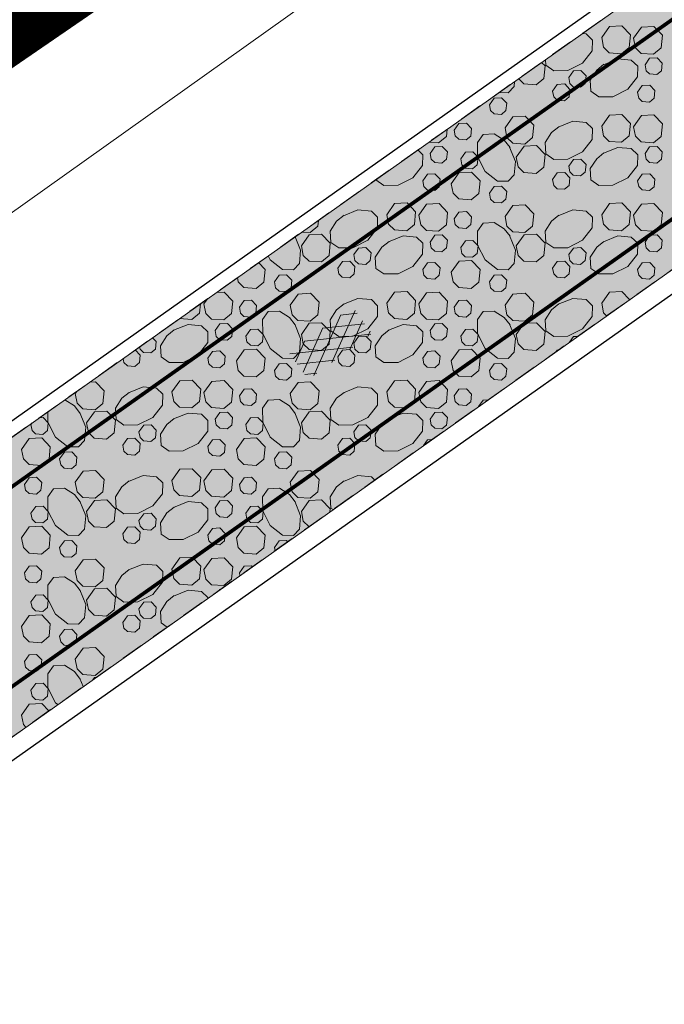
# Model space of a CAD drawing. Header units: metres. Extents: x 148425 to 149111, y 486065 to 486671.
# Tile 42 of 81: x 148678 to 148695, y 486420 to 486447. Entities that reach past the tile are written whole.
import ezdxf

# ---------------------------------------------------------------- set-up
doc = ezdxf.new("R2010")
doc.units = ezdxf.units.M
doc.header["$MEASUREMENT"] = 0
doc.linetypes.add('1-3 (0.10)', pattern=[4, 1, -3])
doc.linetypes.add('DGN Style 2', pattern=[1, 0.6, -0.4])
for name, color, linetype, lineweight in [('BWR-alg-topografie', 7, 'Continuous', 13), ('BWR-nieuw-belijning-1-3 streep dik 100', 51, '1-3 (0.10)', 0), ('BWR-verw-drain ø 80', 60, 'drainagew', 30), ('BWR-verw-situatie', 214, 'DGN Style 2', 13), ('TOP-L-topo objecten vlak', 7, 'Continuous', 0), ('WVB-alg-onderhoek', 7, 'Continuous', 30), ('WVB-alg-werkgrens', 6, 'Continuous', 53), ('WVB-pen-dik 013', 1, 'Continuous', 0), ('WVB-raster-20%', 254, 'Continuous', 30)]:
    doc.layers.add(name, color=color, linetype=linetype, lineweight=lineweight)
doc.styles.add('Style-WORKING', font='WORKING.shx')
doc.linetypes.add('drainagew', pattern='A,2.1,["V",Style-WORKING,S=0.700002,R=0,X=-0.228,Y=-0.367],2.9,-0.32,0.02,-0.32,0.4,-0.32,0.05,-0.32', length=6.75)

# ---------------------------------------------------------------- blocks, each defined once
blk = doc.blocks.new('ASFALT')
at = {"layer": 'BWR-alg-topografie'}
for p, q in [((0.537, 0.737), (-0.001, 0.426)), ((1.137, 0.736), (0, 0.079)), ((1.483, -0.166), (0, 0.693)), ((1.737, 0.736), (0.177, -0.165)), ((2.083, -0.164), (0.524, 0.736)), ((2.113, 0.607), (0.778, -0.165)), ((2.111, 0.166), (1.124, 0.736)), ((2.112, 0.513), (1.725, 0.736)), ((0.884, -0.164), (0, 0.346)), ((0.284, -0.164), (0, 0)), ((2.112, 0.259), (1.377, -0.163)), ((2.113, -0.086), (1.978, -0.163))]:
    blk.add_line(p, q, dxfattribs=at)

msp = doc.modelspace()

# ---------------------------------------------------------------- hatches: boundary and pattern name
at = {"layer": 'WVB-raster-20%', "linetype": 'Continuous', "lineweight": 0, "extrusion": (0, 0, -1)}
msp.add_hatch(color=256, dxfattribs=at).paths.add_polyline_path([(-148723.258, 486459.625), (-148646.865, 486405.505), (-148624.391, 486389.62), (-148595.939, 486369.446), (-148586.714, 486362.906), (-148578.585, 486357.139), (-148574.733, 486362.601), (-148582.888, 486368.373), (-148585.308, 486370.084), (-148594.025, 486376.245), (-148619.855, 486394.503), (-148643.007, 486410.889), (-148714.113, 486461.228), (-148776.146, 486505.143), (-148779.979, 486499.688)], flags=0)

# ---------------------------------------------------------------- linework, layer by layer
at = {"layer": 'BWR-nieuw-belijning-1-3 streep dik 100', "color": 7, "const_width": 0.1, "flags": 128}
for points in [[(148785.01, 486510.066), (148583.53, 486367.456)], [(148779.339, 486500.595), (148722.617, 486460.531), (148646.224, 486406.411), (148623.75, 486390.526), (148595.297, 486370.351)]]:
    msp.add_lwpolyline(points, dxfattribs=at)
at = {"layer": 'BWR-verw-drain ø 80', "ltscale": 2.5, "flags": 128}
msp.add_lwpolyline([(148881.706, 486571.055), (148858.77, 486554.809), (148806.123, 486517.537), (148596.266, 486369.117)], dxfattribs=at)
at = {"layer": 'BWR-verw-drain ø 80', "linetype": 'drainagew', "ltscale": 2.5, "flags": 128}
msp.add_lwpolyline([(148591.935, 486375.24), (148606.478, 486385.525), (148659.79, 486423.23), (148687.475, 486442.81), (148740.134, 486480.053), (148771.197, 486502.022), (148807.002, 486527.345), (148824.546, 486539.759), (148843.43, 486553.135)], dxfattribs=at)
at = {"layer": 'BWR-verw-situatie', "flags": 128}
for points in [[(148776.146, 486505.143), (148714.113, 486461.228), (148663.164, 486425.159)], [(148595.939, 486369.446), (148624.391, 486389.62), (148646.865, 486405.505), (148723.258, 486459.625), (148779.979, 486499.688)]]:
    msp.add_lwpolyline(points, dxfattribs=at)
at = {"layer": 'TOP-L-topo objecten vlak', "color": 7, "linetype": 'Continuous', "lineweight": 0, "flags": 128}
msp.add_lwpolyline([(148561.572, 486359.011), (148606.959, 486391.275), (148607.131, 486391.41), (148607.29, 486391.56), (148607.434, 486391.725), (148607.561, 486391.903), (148607.671, 486392.092), (148607.763, 486392.29), (148608.4, 486393.852), (148611.373, 486401.149), (148636.681, 486419.076), (148642.66, 486423.588), (148663.562, 486431.459), (148707.941, 486463.068), (148772.716, 486508.666), (148817.273, 486540.292)], dxfattribs=at)
at = {"layer": 'WVB-alg-onderhoek', "lineweight": 40, "ltscale": 500}
msp.add_3dface([(148601.941, 486074.385), (149104.348, 486429.086), (148938.821, 486663.542), (148436.414, 486308.842)], dxfattribs=at)
at = {"layer": 'WVB-alg-werkgrens', "linetype": 'Continuous', "ltscale": 2.5, "const_width": 1.5, "flags": 128}
msp.add_lwpolyline([(148933.417, 486497.811), (148874.414, 486581.384), (148538.89, 486351.023), (148526.845, 486327.911), (148530.985, 486325.229), (148531.106, 486326.817), (148532.707, 486327.686), (148532.626, 486326.155), (148530.985, 486325.229), (148539.247, 486319.878), (148535.438, 486309.432), (148532.522, 486299.181), (148531.73, 486286.904), (148532.07, 486275.415), (148533.054, 486268.785), (148534.125, 486264.381), (148536.125, 486258.311), (148550.85, 486226.663)], close=True, dxfattribs=at)
at = {"layer": 'WVB-pen-dik 013'}
for p, q in [((148682.991, 486439.13), (148683.086, 486439.262)), ((148679.519, 486436.703), (148679.569, 486436.773)), ((148678.321, 486435.865), (148678.356, 486435.914)), ((148684.915, 486432.461), (148684.899, 486432.545)), ((148683.962, 486431.786), (148683.949, 486431.858)), ((148679.644, 486429.01), (148679.732, 486428.79))]:
    msp.add_line(p, q, dxfattribs=at)
at = {"layer": 'WVB-pen-dik 013', "flags": 128}
for points in [[(148693.734, 486446.32), (148693.944, 486446.62), (148694.281, 486446.638), (148694.511, 486446.395), (148694.479, 486446.058), (148694.271, 486445.885), (148693.939, 486445.91), (148693.784, 486446.063), (148693.734, 486446.32)], [(148694.596, 486446.308), (148694.809, 486446.605), (148695.144, 486446.625), (148695.376, 486446.383), (148695.341, 486446.045), (148695.134, 486445.873), (148694.804, 486445.895), (148694.649, 486446.048), (148694.596, 486446.308)], [(148693.209, 486446.43), (148693.316, 486446.42), (148693.486, 486446.255), (148693.481, 486445.963), (148693.219, 486445.63), (148692.816, 486445.43), (148692.439, 486445.423), (148692.224, 486445.575), (148692.215, 486445.725)], [(148693.779, 486445.59), (148694.174, 486445.748), (148694.534, 486445.715), (148694.706, 486445.55), (148694.699, 486445.26), (148694.439, 486444.925), (148694.036, 486444.725), (148693.656, 486444.72), (148693.441, 486444.87), (148693.424, 486445.175), (148693.599, 486445.443), (148693.796, 486445.6)], [(148694.904, 486445.583), (148695.029, 486445.765), (148695.231, 486445.775), (148695.371, 486445.63), (148695.349, 486445.425), (148695.224, 486445.323), (148695.026, 486445.338), (148694.931, 486445.428), (148694.904, 486445.583)], [(148692.112, 486445.653), (148692.206, 486445.555), (148692.174, 486445.218), (148691.966, 486445.045), (148691.634, 486445.07), (148691.49, 486445.212)], [(148692.844, 486445.243), (148692.971, 486445.42), (148693.171, 486445.433), (148693.311, 486445.288), (148693.289, 486445.083), (148693.164, 486444.98), (148692.966, 486444.995), (148692.874, 486445.085), (148692.844, 486445.243)], [(148691.384, 486445.138), (148691.371, 486445.003), (148691.211, 486444.833), (148690.96, 486444.837)], [(148692.409, 486444.878), (148692.536, 486445.058), (148692.736, 486445.07), (148692.874, 486444.923), (148692.854, 486444.72), (148692.731, 486444.615), (148692.531, 486444.633), (148692.439, 486444.723), (148692.409, 486444.878)], [(148694.704, 486444.843), (148694.831, 486445.023), (148695.031, 486445.035), (148695.171, 486444.89), (148695.149, 486444.685), (148695.026, 486444.58), (148694.826, 486444.598), (148694.734, 486444.688), (148694.704, 486444.843)], [(148690.701, 486444.508), (148690.829, 486444.688), (148691.029, 486444.698), (148691.169, 486444.553), (148691.149, 486444.35), (148691.024, 486444.245), (148690.826, 486444.26), (148690.731, 486444.35), (148690.701, 486444.508)], [(148691.124, 486443.88), (148691.336, 486444.178), (148691.671, 486444.198), (148691.904, 486443.955), (148691.869, 486443.618), (148691.661, 486443.445), (148691.331, 486443.468), (148691.176, 486443.62), (148691.124, 486443.88)], [(148693.734, 486443.928), (148693.944, 486444.228), (148694.281, 486444.245), (148694.511, 486444.003), (148694.479, 486443.665), (148694.271, 486443.493), (148693.939, 486443.518), (148693.784, 486443.67), (148693.734, 486443.928)], [(148694.596, 486443.915), (148694.809, 486444.213), (148695.144, 486444.233), (148695.376, 486443.99), (148695.341, 486443.653), (148695.134, 486443.48), (148694.804, 486443.503), (148694.649, 486443.655), (148694.596, 486443.915)], [(148689.559, 486443.845), (148689.539, 486443.653), (148689.331, 486443.48), (148689.069, 486443.498)], [(148689.751, 486443.82), (148689.879, 486444), (148690.079, 486444.013), (148690.219, 486443.868), (148690.196, 486443.663), (148690.074, 486443.558), (148689.874, 486443.575), (148689.781, 486443.665), (148689.751, 486443.82)], [(148692.561, 486443.903), (148692.954, 486444.06), (148693.316, 486444.028), (148693.486, 486443.863), (148693.481, 486443.57), (148693.219, 486443.238), (148692.816, 486443.038), (148692.439, 486443.03), (148692.224, 486443.183), (148692.206, 486443.485), (148692.379, 486443.755), (148692.579, 486443.913)], [(148691.249, 486443.365), (148691.406, 486442.973), (148691.371, 486442.61), (148691.211, 486442.44), (148690.919, 486442.445), (148690.586, 486442.708), (148690.384, 486443.11), (148690.379, 486443.488), (148690.531, 486443.703), (148690.831, 486443.72), (148691.101, 486443.548), (148691.259, 486443.348)], [(148688.769, 486443.286), (148688.904, 486443.158), (148688.896, 486442.868), (148688.636, 486442.533), (148688.234, 486442.333), (148687.854, 486442.328), (148687.639, 486442.478), (148687.638, 486442.485)], [(148689.101, 486443.19), (148689.226, 486443.373), (148689.429, 486443.383), (148689.569, 486443.238), (148689.546, 486443.033), (148689.421, 486442.93), (148689.224, 486442.945), (148689.129, 486443.035), (148689.101, 486443.19)], [(148691.429, 486443.088), (148691.639, 486443.388), (148691.974, 486443.405), (148692.206, 486443.163), (148692.174, 486442.825), (148691.966, 486442.653), (148691.634, 486442.678), (148691.479, 486442.83), (148691.429, 486443.088)], [(148693.779, 486443.198), (148694.174, 486443.355), (148694.534, 486443.323), (148694.706, 486443.158), (148694.699, 486442.868), (148694.439, 486442.533), (148694.036, 486442.333), (148693.656, 486442.328), (148693.441, 486442.478), (148693.424, 486442.783), (148693.599, 486443.05), (148693.796, 486443.208)], [(148694.904, 486443.19), (148695.029, 486443.373), (148695.231, 486443.383), (148695.371, 486443.238), (148695.349, 486443.033), (148695.224, 486442.93), (148695.026, 486442.945), (148694.931, 486443.035), (148694.904, 486443.19)], [(148689.926, 486443.043), (148690.054, 486443.223), (148690.254, 486443.233), (148690.394, 486443.088), (148690.374, 486442.885), (148690.249, 486442.78), (148690.051, 486442.795), (148689.956, 486442.885), (148689.926, 486443.043)], [(148692.844, 486442.85), (148692.971, 486443.028), (148693.171, 486443.04), (148693.311, 486442.895), (148693.289, 486442.69), (148693.164, 486442.588), (148692.966, 486442.603), (148692.874, 486442.693), (148692.844, 486442.85)], [(148688.901, 486442.45), (148689.029, 486442.63), (148689.229, 486442.643), (148689.369, 486442.498), (148689.346, 486442.293), (148689.224, 486442.188), (148689.024, 486442.205), (148688.931, 486442.295), (148688.901, 486442.45)], [(148689.671, 486442.373), (148689.881, 486442.673), (148690.219, 486442.69), (148690.449, 486442.448), (148690.416, 486442.11), (148690.209, 486441.938), (148689.876, 486441.963), (148689.721, 486442.115), (148689.671, 486442.373)], [(148692.409, 486442.485), (148692.536, 486442.665), (148692.736, 486442.678), (148692.874, 486442.53), (148692.854, 486442.328), (148692.731, 486442.223), (148692.531, 486442.24), (148692.439, 486442.33), (148692.409, 486442.485)], [(148694.704, 486442.45), (148694.831, 486442.63), (148695.031, 486442.643), (148695.171, 486442.498), (148695.149, 486442.293), (148695.026, 486442.188), (148694.826, 486442.205), (148694.734, 486442.295), (148694.704, 486442.45)], [(148690.701, 486442.115), (148690.829, 486442.295), (148691.029, 486442.305), (148691.169, 486442.16), (148691.149, 486441.958), (148691.024, 486441.853), (148690.826, 486441.868), (148690.731, 486441.958), (148690.701, 486442.115)], [(148687.931, 486441.535), (148688.141, 486441.835), (148688.479, 486441.853), (148688.709, 486441.61), (148688.676, 486441.273), (148688.469, 486441.1), (148688.136, 486441.125), (148687.981, 486441.278), (148687.931, 486441.535)], [(148688.794, 486441.523), (148689.006, 486441.82), (148689.341, 486441.84), (148689.574, 486441.598), (148689.539, 486441.26), (148689.331, 486441.088), (148689.001, 486441.11), (148688.846, 486441.263), (148688.794, 486441.523)], [(148691.124, 486441.488), (148691.336, 486441.785), (148691.671, 486441.805), (148691.904, 486441.563), (148691.869, 486441.225), (148691.661, 486441.053), (148691.331, 486441.075), (148691.176, 486441.228), (148691.124, 486441.488)], [(148693.734, 486441.535), (148693.944, 486441.835), (148694.281, 486441.853), (148694.511, 486441.61), (148694.479, 486441.273), (148694.271, 486441.1), (148693.939, 486441.125), (148693.784, 486441.278), (148693.734, 486441.535)], [(148694.596, 486441.523), (148694.809, 486441.82), (148695.144, 486441.84), (148695.376, 486441.598), (148695.341, 486441.26), (148695.134, 486441.088), (148694.804, 486441.11), (148694.649, 486441.263), (148694.596, 486441.523)], [(148686.759, 486441.51), (148687.151, 486441.668), (148687.514, 486441.635), (148687.684, 486441.47), (148687.679, 486441.178), (148687.416, 486440.845), (148687.014, 486440.645), (148686.636, 486440.638), (148686.421, 486440.79), (148686.404, 486441.093), (148686.576, 486441.363), (148686.776, 486441.52)], [(148689.751, 486441.428), (148689.879, 486441.608), (148690.079, 486441.62), (148690.219, 486441.475), (148690.196, 486441.27), (148690.074, 486441.165), (148689.874, 486441.183), (148689.781, 486441.273), (148689.751, 486441.428)], [(148692.561, 486441.51), (148692.954, 486441.668), (148693.316, 486441.635), (148693.486, 486441.47), (148693.481, 486441.178), (148693.219, 486440.845), (148692.816, 486440.645), (148692.439, 486440.638), (148692.224, 486440.79), (148692.206, 486441.093), (148692.379, 486441.363), (148692.579, 486441.52)], [(148686.083, 486441.384), (148686.066, 486441.225), (148685.859, 486441.053), (148685.636, 486441.068)], [(148691.249, 486440.973), (148691.406, 486440.58), (148691.371, 486440.218), (148691.211, 486440.048), (148690.919, 486440.053), (148690.586, 486440.315), (148690.384, 486440.718), (148690.379, 486441.095), (148690.531, 486441.31), (148690.831, 486441.328), (148691.101, 486441.155), (148691.259, 486440.955)], [(148685.458, 486440.942), (148685.604, 486440.58), (148685.569, 486440.218), (148685.409, 486440.048), (148685.116, 486440.053), (148684.784, 486440.315), (148684.728, 486440.425)], [(148685.626, 486440.695), (148685.836, 486440.995), (148686.171, 486441.013), (148686.404, 486440.77), (148686.371, 486440.433), (148686.164, 486440.26), (148685.831, 486440.285), (148685.676, 486440.438), (148685.626, 486440.695)], [(148687.976, 486440.805), (148688.371, 486440.963), (148688.731, 486440.93), (148688.904, 486440.765), (148688.896, 486440.475), (148688.636, 486440.14), (148688.234, 486439.94), (148687.854, 486439.935), (148687.639, 486440.085), (148687.621, 486440.39), (148687.796, 486440.658), (148687.994, 486440.815)], [(148689.101, 486440.798), (148689.226, 486440.98), (148689.429, 486440.99), (148689.569, 486440.845), (148689.546, 486440.64), (148689.421, 486440.538), (148689.224, 486440.553), (148689.129, 486440.643), (148689.101, 486440.798)], [(148691.429, 486440.695), (148691.639, 486440.995), (148691.974, 486441.013), (148692.206, 486440.77), (148692.174, 486440.433), (148691.966, 486440.26), (148691.634, 486440.285), (148691.479, 486440.438), (148691.429, 486440.695)], [(148693.779, 486440.805), (148694.174, 486440.963), (148694.534, 486440.93), (148694.706, 486440.765), (148694.699, 486440.475), (148694.439, 486440.14), (148694.036, 486439.94), (148693.656, 486439.935), (148693.441, 486440.085), (148693.424, 486440.39), (148693.599, 486440.658), (148693.796, 486440.815)], [(148694.904, 486440.798), (148695.029, 486440.98), (148695.231, 486440.99), (148695.371, 486440.845), (148695.349, 486440.64), (148695.224, 486440.538), (148695.026, 486440.553), (148694.931, 486440.643), (148694.904, 486440.798)], [(148687.041, 486440.458), (148687.169, 486440.635), (148687.369, 486440.648), (148687.509, 486440.503), (148687.486, 486440.298), (148687.361, 486440.195), (148687.164, 486440.21), (148687.071, 486440.3), (148687.041, 486440.458)], [(148689.926, 486440.65), (148690.054, 486440.83), (148690.254, 486440.84), (148690.394, 486440.695), (148690.374, 486440.493), (148690.249, 486440.388), (148690.051, 486440.403), (148689.956, 486440.493), (148689.926, 486440.65)], [(148692.844, 486440.458), (148692.971, 486440.635), (148693.171, 486440.648), (148693.311, 486440.503), (148693.289, 486440.298), (148693.164, 486440.195), (148692.966, 486440.21), (148692.874, 486440.3), (148692.844, 486440.458)], [(148684.469, 486440.242), (148684.646, 486440.055), (148684.614, 486439.718), (148684.406, 486439.545), (148684.074, 486439.57), (148683.919, 486439.723), (148683.897, 486439.836)], [(148686.606, 486440.093), (148686.734, 486440.273), (148686.934, 486440.285), (148687.071, 486440.138), (148687.051, 486439.935), (148686.929, 486439.83), (148686.729, 486439.848), (148686.636, 486439.938), (148686.606, 486440.093)], [(148688.901, 486440.058), (148689.029, 486440.238), (148689.229, 486440.25), (148689.369, 486440.105), (148689.346, 486439.9), (148689.224, 486439.795), (148689.024, 486439.813), (148688.931, 486439.903), (148688.901, 486440.058)], [(148689.671, 486439.98), (148689.881, 486440.28), (148690.219, 486440.298), (148690.449, 486440.055), (148690.416, 486439.718), (148690.209, 486439.545), (148689.876, 486439.57), (148689.721, 486439.723), (148689.671, 486439.98)], [(148692.409, 486440.093), (148692.536, 486440.273), (148692.736, 486440.285), (148692.874, 486440.138), (148692.854, 486439.935), (148692.731, 486439.83), (148692.531, 486439.848), (148692.439, 486439.938), (148692.409, 486440.093)], [(148694.704, 486440.058), (148694.831, 486440.238), (148695.031, 486440.25), (148695.171, 486440.105), (148695.149, 486439.9), (148695.026, 486439.795), (148694.826, 486439.813), (148694.734, 486439.903), (148694.704, 486440.058)], [(148684.899, 486439.723), (148685.026, 486439.903), (148685.226, 486439.913), (148685.366, 486439.768), (148685.346, 486439.565), (148685.221, 486439.46), (148685.024, 486439.475), (148684.929, 486439.565), (148684.899, 486439.723)], [(148690.701, 486439.723), (148690.829, 486439.903), (148691.029, 486439.913), (148691.169, 486439.768), (148691.149, 486439.565), (148691.024, 486439.46), (148690.826, 486439.475), (148690.731, 486439.565), (148690.701, 486439.723)], [(148683.33, 486439.435), (148683.539, 486439.448), (148683.771, 486439.205), (148683.736, 486438.868), (148683.529, 486438.695), (148683.199, 486438.718), (148683.044, 486438.87), (148682.991, 486439.13)], [(148685.321, 486439.095), (148685.534, 486439.393), (148685.869, 486439.413), (148686.101, 486439.17), (148686.066, 486438.833), (148685.859, 486438.66), (148685.529, 486438.683), (148685.374, 486438.835), (148685.321, 486439.095)], [(148687.931, 486439.143), (148688.141, 486439.443), (148688.479, 486439.46), (148688.709, 486439.218), (148688.676, 486438.88), (148688.469, 486438.708), (148688.136, 486438.733), (148687.981, 486438.885), (148687.931, 486439.143)], [(148688.794, 486439.13), (148689.006, 486439.428), (148689.341, 486439.448), (148689.574, 486439.205), (148689.539, 486438.868), (148689.331, 486438.695), (148689.001, 486438.718), (148688.846, 486438.87), (148688.794, 486439.13)], [(148691.124, 486439.095), (148691.336, 486439.393), (148691.671, 486439.413), (148691.904, 486439.17), (148691.869, 486438.833), (148691.661, 486438.66), (148691.331, 486438.683), (148691.176, 486438.835), (148691.124, 486439.095)], [(148693.734, 486439.143), (148693.944, 486439.443), (148694.281, 486439.46), (148694.487, 486439.243)], [(148682.898, 486439.129), (148682.874, 486438.88), (148682.666, 486438.708), (148682.337, 486438.732)], [(148683.949, 486439.035), (148684.076, 486439.215), (148684.276, 486439.228), (148684.416, 486439.083), (148684.394, 486438.878), (148684.271, 486438.773), (148684.071, 486438.79), (148683.979, 486438.88), (148683.949, 486439.035)], [(148686.759, 486439.118), (148687.151, 486439.275), (148687.514, 486439.243), (148687.684, 486439.078), (148687.679, 486438.785), (148687.416, 486438.453), (148687.014, 486438.253), (148686.636, 486438.245), (148686.421, 486438.398), (148686.404, 486438.7), (148686.576, 486438.97), (148686.776, 486439.128)], [(148689.751, 486439.035), (148689.879, 486439.215), (148690.079, 486439.228), (148690.219, 486439.083), (148690.196, 486438.878), (148690.074, 486438.773), (148689.874, 486438.79), (148689.781, 486438.88), (148689.751, 486439.035)], [(148692.561, 486439.118), (148692.954, 486439.275), (148693.316, 486439.243), (148693.486, 486439.078), (148693.481, 486438.785), (148693.219, 486438.453), (148692.816, 486438.253), (148692.439, 486438.245), (148692.224, 486438.398), (148692.206, 486438.7), (148692.379, 486438.97), (148692.579, 486439.128)], [(148693.867, 486438.803), (148693.784, 486438.885), (148693.734, 486439.143)], [(148685.446, 486438.58), (148685.604, 486438.188), (148685.569, 486437.825), (148685.409, 486437.655), (148685.116, 486437.66), (148684.784, 486437.923), (148684.581, 486438.325), (148684.576, 486438.703), (148684.729, 486438.918), (148685.029, 486438.935), (148685.299, 486438.763), (148685.456, 486438.563)], [(148691.249, 486438.58), (148691.406, 486438.188), (148691.371, 486437.825), (148691.211, 486437.655), (148690.919, 486437.66), (148690.586, 486437.923), (148690.384, 486438.325), (148690.379, 486438.703), (148690.531, 486438.918), (148690.831, 486438.935), (148691.101, 486438.763), (148691.259, 486438.563)], [(148682.174, 486438.413), (148682.569, 486438.57), (148682.929, 486438.538), (148683.101, 486438.373), (148683.094, 486438.083), (148682.834, 486437.748), (148682.431, 486437.548), (148682.051, 486437.543), (148681.836, 486437.693), (148681.819, 486437.998), (148681.994, 486438.265), (148682.191, 486438.423)], [(148683.299, 486438.405), (148683.424, 486438.588), (148683.626, 486438.598), (148683.766, 486438.453), (148683.744, 486438.248), (148683.619, 486438.145), (148683.421, 486438.16), (148683.326, 486438.25), (148683.299, 486438.405)], [(148685.626, 486438.303), (148685.836, 486438.603), (148686.171, 486438.62), (148686.404, 486438.378), (148686.371, 486438.04), (148686.164, 486437.868), (148685.831, 486437.893), (148685.676, 486438.045), (148685.626, 486438.303)], [(148687.976, 486438.413), (148688.371, 486438.57), (148688.731, 486438.538), (148688.904, 486438.373), (148688.896, 486438.083), (148688.636, 486437.748), (148688.234, 486437.548), (148687.854, 486437.543), (148687.639, 486437.693), (148687.621, 486437.998), (148687.796, 486438.265), (148687.994, 486438.423)], [(148689.101, 486438.405), (148689.226, 486438.588), (148689.429, 486438.598), (148689.569, 486438.453), (148689.546, 486438.248), (148689.421, 486438.145), (148689.224, 486438.16), (148689.129, 486438.25), (148689.101, 486438.405)], [(148691.429, 486438.303), (148691.639, 486438.603), (148691.974, 486438.62), (148692.206, 486438.378), (148692.174, 486438.04), (148691.966, 486437.868), (148691.634, 486437.893), (148691.479, 486438.045), (148691.429, 486438.303)], [(148684.124, 486438.258), (148684.251, 486438.438), (148684.451, 486438.448), (148684.591, 486438.303), (148684.571, 486438.1), (148684.446, 486437.995), (148684.249, 486438.01), (148684.154, 486438.1), (148684.124, 486438.258)], [(148687.041, 486438.065), (148687.169, 486438.243), (148687.369, 486438.255), (148687.509, 486438.11), (148687.486, 486437.905), (148687.361, 486437.803), (148687.164, 486437.818), (148687.071, 486437.908), (148687.041, 486438.065)], [(148689.926, 486438.258), (148690.054, 486438.438), (148690.254, 486438.448), (148690.394, 486438.303), (148690.374, 486438.1), (148690.249, 486437.995), (148690.051, 486438.01), (148689.956, 486438.1), (148689.926, 486438.258)], [(148692.863, 486438.092), (148692.971, 486438.243), (148693.086, 486438.25)], [(148681.605, 486438.214), (148681.706, 486438.11), (148681.684, 486437.905), (148681.559, 486437.803), (148681.361, 486437.818), (148681.269, 486437.908), (148681.257, 486437.968)], [(148681.139, 486437.884), (148681.269, 486437.745), (148681.249, 486437.543), (148681.126, 486437.438), (148680.926, 486437.455), (148680.834, 486437.545), (148680.813, 486437.653)], [(148683.099, 486437.665), (148683.226, 486437.845), (148683.426, 486437.858), (148683.566, 486437.713), (148683.544, 486437.508), (148683.421, 486437.403), (148683.221, 486437.42), (148683.129, 486437.51), (148683.099, 486437.665)], [(148683.869, 486437.588), (148684.079, 486437.888), (148684.416, 486437.905), (148684.646, 486437.663), (148684.614, 486437.325), (148684.406, 486437.153), (148684.074, 486437.178), (148683.919, 486437.33), (148683.869, 486437.588)], [(148686.606, 486437.7), (148686.734, 486437.88), (148686.934, 486437.893), (148687.071, 486437.745), (148687.051, 486437.543), (148686.929, 486437.438), (148686.729, 486437.455), (148686.636, 486437.545), (148686.606, 486437.7)], [(148688.901, 486437.665), (148689.029, 486437.845), (148689.229, 486437.858), (148689.369, 486437.713), (148689.346, 486437.508), (148689.224, 486437.403), (148689.024, 486437.42), (148688.931, 486437.51), (148688.901, 486437.665)], [(148689.671, 486437.588), (148689.881, 486437.888), (148690.219, 486437.905), (148690.449, 486437.663), (148690.416, 486437.325), (148690.209, 486437.153), (148689.876, 486437.178), (148689.721, 486437.33), (148689.671, 486437.588)], [(148692.508, 486437.84), (148692.536, 486437.88), (148692.567, 486437.882)], [(148684.899, 486437.33), (148685.026, 486437.51), (148685.226, 486437.52), (148685.366, 486437.375), (148685.346, 486437.173), (148685.221, 486437.068), (148685.024, 486437.083), (148684.929, 486437.173), (148684.899, 486437.33)], [(148690.701, 486437.33), (148690.829, 486437.51), (148691.029, 486437.52), (148691.169, 486437.375), (148691.149, 486437.173), (148691.024, 486437.068), (148690.826, 486437.083), (148690.731, 486437.173), (148690.701, 486437.33)], [(148679.905, 486437.01), (148680.066, 486437.02), (148680.299, 486436.778), (148680.264, 486436.44), (148680.056, 486436.268), (148679.726, 486436.29), (148679.571, 486436.443), (148679.519, 486436.703)], [(148682.129, 486436.75), (148682.339, 486437.05), (148682.676, 486437.068), (148682.906, 486436.825), (148682.874, 486436.488), (148682.666, 486436.315), (148682.334, 486436.34), (148682.179, 486436.493), (148682.129, 486436.75)], [(148682.991, 486436.738), (148683.204, 486437.035), (148683.539, 486437.055), (148683.771, 486436.813), (148683.736, 486436.475), (148683.529, 486436.303), (148683.199, 486436.325), (148683.044, 486436.478), (148682.991, 486436.738)], [(148685.321, 486436.703), (148685.534, 486437), (148685.869, 486437.02), (148686.101, 486436.778), (148686.066, 486436.44), (148685.859, 486436.268), (148685.529, 486436.29), (148685.374, 486436.443), (148685.321, 486436.703)], [(148687.931, 486436.75), (148688.141, 486437.05), (148688.479, 486437.068), (148688.709, 486436.825), (148688.676, 486436.488), (148688.469, 486436.315), (148688.136, 486436.34), (148687.981, 486436.493), (148687.931, 486436.75)], [(148688.794, 486436.738), (148689.006, 486437.035), (148689.341, 486437.055), (148689.574, 486436.813), (148689.539, 486436.475), (148689.331, 486436.303), (148689.001, 486436.325), (148688.846, 486436.478), (148688.794, 486436.738)], [(148680.956, 486436.725), (148681.349, 486436.883), (148681.711, 486436.85), (148681.881, 486436.685), (148681.876, 486436.393), (148681.614, 486436.06), (148681.211, 486435.86), (148680.834, 486435.853), (148680.619, 486436.005), (148680.601, 486436.308), (148680.774, 486436.578), (148680.974, 486436.735)], [(148683.949, 486436.643), (148684.076, 486436.823), (148684.276, 486436.835), (148684.416, 486436.69), (148684.394, 486436.485), (148684.271, 486436.38), (148684.071, 486436.398), (148683.979, 486436.488), (148683.949, 486436.643)], [(148686.759, 486436.725), (148687.151, 486436.883), (148687.514, 486436.85), (148687.684, 486436.685), (148687.679, 486436.393), (148687.416, 486436.06), (148687.014, 486435.86), (148686.636, 486435.853), (148686.421, 486436.005), (148686.404, 486436.308), (148686.576, 486436.578), (148686.776, 486436.735)], [(148689.751, 486436.643), (148689.879, 486436.823), (148690.079, 486436.835), (148690.219, 486436.69), (148690.196, 486436.485), (148690.074, 486436.38), (148689.874, 486436.398), (148689.781, 486436.488), (148689.751, 486436.643)], [(148679.235, 486436.537), (148679.496, 486436.37), (148679.654, 486436.17)], [(148685.446, 486436.188), (148685.604, 486435.795), (148685.569, 486435.433), (148685.409, 486435.263), (148685.116, 486435.268), (148684.784, 486435.53), (148684.581, 486435.933), (148684.576, 486436.31), (148684.729, 486436.525), (148685.029, 486436.543), (148685.299, 486436.37), (148685.456, 486436.17)], [(148690.41, 486436.354), (148690.531, 486436.525), (148690.662, 486436.533)], [(148679.644, 486436.188), (148679.801, 486435.795), (148679.766, 486435.433), (148679.606, 486435.263), (148679.314, 486435.268), (148678.981, 486435.53), (148678.779, 486435.933), (148678.775, 486436.211)], [(148679.824, 486435.91), (148680.034, 486436.21), (148680.369, 486436.228), (148680.601, 486435.985), (148680.569, 486435.648), (148680.361, 486435.475), (148680.029, 486435.5), (148679.874, 486435.653), (148679.824, 486435.91)], [(148682.174, 486436.02), (148682.569, 486436.178), (148682.929, 486436.145), (148683.101, 486435.98), (148683.094, 486435.69), (148682.834, 486435.355), (148682.431, 486435.155), (148682.051, 486435.15), (148681.836, 486435.3), (148681.819, 486435.605), (148681.994, 486435.873), (148682.191, 486436.03)], [(148683.299, 486436.013), (148683.424, 486436.195), (148683.626, 486436.205), (148683.766, 486436.06), (148683.744, 486435.855), (148683.619, 486435.753), (148683.421, 486435.768), (148683.326, 486435.858), (148683.299, 486436.013)], [(148685.626, 486435.91), (148685.836, 486436.21), (148686.171, 486436.228), (148686.404, 486435.985), (148686.371, 486435.648), (148686.164, 486435.475), (148685.831, 486435.5), (148685.676, 486435.653), (148685.626, 486435.91)], [(148687.976, 486436.02), (148688.371, 486436.178), (148688.731, 486436.145), (148688.904, 486435.98), (148688.896, 486435.69), (148688.636, 486435.355), (148688.234, 486435.155), (148687.854, 486435.15), (148687.639, 486435.3), (148687.621, 486435.605), (148687.796, 486435.873), (148687.994, 486436.03)], [(148689.101, 486436.013), (148689.226, 486436.195), (148689.429, 486436.205), (148689.569, 486436.06), (148689.546, 486435.855), (148689.421, 486435.753), (148689.224, 486435.768), (148689.129, 486435.858), (148689.101, 486436.013)], [(148678.548, 486436.05), (148678.649, 486436.055), (148678.789, 486435.91), (148678.769, 486435.708), (148678.644, 486435.603), (148678.446, 486435.618), (148678.351, 486435.708), (148678.321, 486435.865)], [(148681.239, 486435.673), (148681.366, 486435.85), (148681.566, 486435.863), (148681.706, 486435.718), (148681.684, 486435.513), (148681.559, 486435.41), (148681.361, 486435.425), (148681.269, 486435.515), (148681.239, 486435.673)], [(148684.124, 486435.865), (148684.251, 486436.045), (148684.451, 486436.055), (148684.591, 486435.91), (148684.571, 486435.708), (148684.446, 486435.603), (148684.249, 486435.618), (148684.154, 486435.708), (148684.124, 486435.865)], [(148687.041, 486435.673), (148687.169, 486435.85), (148687.369, 486435.863), (148687.509, 486435.718), (148687.486, 486435.513), (148687.361, 486435.41), (148687.164, 486435.425), (148687.071, 486435.515), (148687.041, 486435.673)], [(148678.066, 486435.195), (148678.276, 486435.495), (148678.614, 486435.513), (148678.844, 486435.27), (148678.811, 486434.933), (148678.604, 486434.76), (148678.271, 486434.785), (148678.116, 486434.938), (148678.066, 486435.195)], [(148680.804, 486435.308), (148680.931, 486435.488), (148681.131, 486435.5), (148681.269, 486435.353), (148681.249, 486435.15), (148681.126, 486435.045), (148680.926, 486435.063), (148680.834, 486435.153), (148680.804, 486435.308)], [(148683.099, 486435.273), (148683.226, 486435.453), (148683.426, 486435.465), (148683.566, 486435.32), (148683.544, 486435.115), (148683.421, 486435.01), (148683.221, 486435.028), (148683.129, 486435.118), (148683.099, 486435.273)], [(148683.869, 486435.195), (148684.079, 486435.495), (148684.416, 486435.513), (148684.646, 486435.27), (148684.614, 486434.933), (148684.406, 486434.76), (148684.074, 486434.785), (148683.919, 486434.938), (148683.869, 486435.195)], [(148686.606, 486435.308), (148686.734, 486435.488), (148686.934, 486435.5), (148687.071, 486435.353), (148687.051, 486435.15), (148686.929, 486435.045), (148686.729, 486435.063), (148686.636, 486435.153), (148686.606, 486435.308)], [(148688.919, 486435.298), (148689.029, 486435.453), (148689.148, 486435.46)], [(148679.096, 486434.938), (148679.224, 486435.118), (148679.424, 486435.128), (148679.564, 486434.983), (148679.544, 486434.78), (148679.419, 486434.675), (148679.221, 486434.69), (148679.126, 486434.78), (148679.096, 486434.938)], [(148684.899, 486434.938), (148685.026, 486435.118), (148685.226, 486435.128), (148685.366, 486434.983), (148685.346, 486434.78), (148685.221, 486434.675), (148685.024, 486434.69), (148684.929, 486434.78), (148684.899, 486434.938)], [(148679.519, 486434.31), (148679.731, 486434.608), (148680.066, 486434.628), (148680.299, 486434.385), (148680.264, 486434.048), (148680.056, 486433.875), (148679.726, 486433.898), (148679.571, 486434.05), (148679.519, 486434.31)], [(148682.129, 486434.358), (148682.339, 486434.658), (148682.676, 486434.675), (148682.906, 486434.433), (148682.874, 486434.095), (148682.666, 486433.923), (148682.334, 486433.948), (148682.179, 486434.1), (148682.129, 486434.358)], [(148682.991, 486434.345), (148683.204, 486434.643), (148683.539, 486434.663), (148683.771, 486434.42), (148683.736, 486434.083), (148683.529, 486433.91), (148683.199, 486433.933), (148683.044, 486434.085), (148682.991, 486434.345)], [(148685.321, 486434.31), (148685.534, 486434.608), (148685.869, 486434.628), (148686.101, 486434.385), (148686.066, 486434.048), (148685.859, 486433.875), (148685.529, 486433.898), (148685.374, 486434.05), (148685.321, 486434.31)], [(148678.146, 486434.25), (148678.274, 486434.43), (148678.474, 486434.443), (148678.614, 486434.298), (148678.591, 486434.093), (148678.469, 486433.988), (148678.269, 486434.005), (148678.176, 486434.095), (148678.146, 486434.25)], [(148680.956, 486434.333), (148681.349, 486434.49), (148681.711, 486434.458), (148681.881, 486434.293), (148681.876, 486434), (148681.614, 486433.668), (148681.211, 486433.468), (148680.834, 486433.46), (148680.619, 486433.613), (148680.601, 486433.915), (148680.774, 486434.185), (148680.974, 486434.343)], [(148683.949, 486434.25), (148684.076, 486434.43), (148684.276, 486434.443), (148684.416, 486434.298), (148684.394, 486434.093), (148684.271, 486433.988), (148684.071, 486434.005), (148683.979, 486434.095), (148683.949, 486434.25)], [(148686.481, 486433.57), (148686.421, 486433.613), (148686.404, 486433.915), (148686.576, 486434.185), (148686.776, 486434.343)], [(148686.759, 486434.333), (148687.151, 486434.49), (148687.514, 486434.458), (148687.606, 486434.368)], [(148679.644, 486433.795), (148679.801, 486433.403), (148679.766, 486433.04), (148679.606, 486432.87), (148679.314, 486432.875), (148678.981, 486433.138), (148678.779, 486433.54), (148678.774, 486433.918), (148678.926, 486434.133), (148679.226, 486434.15), (148679.496, 486433.978), (148679.654, 486433.778)], [(148685.446, 486433.795), (148685.604, 486433.403), (148685.569, 486433.04), (148685.409, 486432.87), (148685.116, 486432.875), (148684.784, 486433.138), (148684.581, 486433.54), (148684.576, 486433.918), (148684.729, 486434.133), (148685.029, 486434.15), (148685.299, 486433.978), (148685.456, 486433.778)], [(148679.824, 486433.518), (148680.034, 486433.818), (148680.369, 486433.835), (148680.601, 486433.593), (148680.569, 486433.255), (148680.361, 486433.083), (148680.029, 486433.108), (148679.874, 486433.26), (148679.824, 486433.518)], [(148682.174, 486433.628), (148682.569, 486433.785), (148682.929, 486433.753), (148683.101, 486433.588), (148683.094, 486433.298), (148682.834, 486432.963), (148682.431, 486432.763), (148682.051, 486432.758), (148681.836, 486432.908), (148681.819, 486433.213), (148681.994, 486433.48), (148682.191, 486433.638)], [(148683.299, 486433.62), (148683.424, 486433.803), (148683.626, 486433.813), (148683.766, 486433.668), (148683.744, 486433.463), (148683.619, 486433.36), (148683.421, 486433.375), (148683.326, 486433.465), (148683.299, 486433.62)], [(148685.626, 486433.518), (148685.836, 486433.818), (148686.171, 486433.835), (148686.404, 486433.593), (148686.396, 486433.51)], [(148678.321, 486433.473), (148678.449, 486433.653), (148678.649, 486433.663), (148678.789, 486433.518), (148678.769, 486433.315), (148678.644, 486433.21), (148678.446, 486433.225), (148678.351, 486433.315), (148678.321, 486433.473)], [(148681.239, 486433.28), (148681.366, 486433.458), (148681.566, 486433.47), (148681.706, 486433.325), (148681.684, 486433.12), (148681.559, 486433.018), (148681.361, 486433.033), (148681.269, 486433.123), (148681.239, 486433.28)], [(148684.124, 486433.473), (148684.251, 486433.653), (148684.451, 486433.663), (148684.591, 486433.518), (148684.571, 486433.315), (148684.446, 486433.21), (148684.249, 486433.225), (148684.154, 486433.315), (148684.124, 486433.473)], [(148685.83, 486433.109), (148685.676, 486433.26), (148685.626, 486433.518)], [(148678.066, 486432.803), (148678.276, 486433.103), (148678.614, 486433.12), (148678.844, 486432.878), (148678.811, 486432.54), (148678.604, 486432.368), (148678.271, 486432.393), (148678.116, 486432.545), (148678.066, 486432.803)], [(148680.804, 486432.915), (148680.931, 486433.095), (148681.131, 486433.108), (148681.269, 486432.96), (148681.249, 486432.758), (148681.126, 486432.653), (148680.926, 486432.67), (148680.834, 486432.76), (148680.804, 486432.915)], [(148683.099, 486432.88), (148683.226, 486433.06), (148683.426, 486433.073), (148683.566, 486432.928), (148683.544, 486432.723), (148683.421, 486432.618), (148683.221, 486432.635), (148683.129, 486432.725), (148683.099, 486432.88)], [(148683.869, 486432.803), (148684.079, 486433.103), (148684.416, 486433.12), (148684.646, 486432.878), (148684.614, 486432.54), (148684.406, 486432.368), (148684.074, 486432.393), (148683.919, 486432.545), (148683.869, 486432.803)], [(148679.096, 486432.545), (148679.224, 486432.725), (148679.424, 486432.735), (148679.564, 486432.59), (148679.544, 486432.388), (148679.419, 486432.283), (148679.221, 486432.298), (148679.126, 486432.388), (148679.096, 486432.545)], [(148684.899, 486432.545), (148685.026, 486432.725), (148685.226, 486432.735), (148685.257, 486432.703)], [(148679.519, 486431.918), (148679.731, 486432.215), (148680.066, 486432.235), (148680.299, 486431.993), (148680.264, 486431.655), (148680.056, 486431.483), (148679.726, 486431.505), (148679.571, 486431.658), (148679.519, 486431.918)], [(148682.129, 486431.965), (148682.339, 486432.265), (148682.676, 486432.283), (148682.906, 486432.04), (148682.874, 486431.703), (148682.666, 486431.53), (148682.334, 486431.555), (148682.179, 486431.708), (148682.129, 486431.965)], [(148682.991, 486431.953), (148683.204, 486432.25), (148683.539, 486432.27), (148683.771, 486432.028), (148683.736, 486431.69), (148683.529, 486431.518), (148683.199, 486431.54), (148683.044, 486431.693), (148682.991, 486431.953)], [(148678.146, 486431.858), (148678.274, 486432.038), (148678.474, 486432.05), (148678.614, 486431.905), (148678.591, 486431.7), (148678.469, 486431.595), (148678.269, 486431.613), (148678.176, 486431.703), (148678.146, 486431.858)], [(148680.956, 486431.94), (148681.349, 486432.098), (148681.711, 486432.065), (148681.881, 486431.9), (148681.876, 486431.608), (148681.614, 486431.275), (148681.211, 486431.075), (148680.834, 486431.068), (148680.619, 486431.22), (148680.601, 486431.523), (148680.774, 486431.793), (148680.974, 486431.95)], [(148683.949, 486431.858), (148684.076, 486432.038), (148684.276, 486432.05), (148684.3, 486432.025)], [(148679.644, 486431.403), (148679.801, 486431.01), (148679.766, 486430.648), (148679.606, 486430.478), (148679.314, 486430.483), (148678.981, 486430.745), (148678.779, 486431.148), (148678.774, 486431.525), (148678.926, 486431.74), (148679.226, 486431.758), (148679.496, 486431.585), (148679.654, 486431.385)], [(148679.824, 486431.125), (148680.034, 486431.425), (148680.369, 486431.443), (148680.601, 486431.2), (148680.569, 486430.863), (148680.361, 486430.69), (148680.029, 486430.715), (148679.874, 486430.868), (148679.824, 486431.125)], [(148682.174, 486431.235), (148682.569, 486431.393), (148682.929, 486431.36), (148683.101, 486431.195), (148683.101, 486431.176)], [(148683.416, 486431.4), (148683.424, 486431.41), (148683.432, 486431.411)], [(148678.321, 486431.08), (148678.449, 486431.26), (148678.649, 486431.27), (148678.789, 486431.125), (148678.769, 486430.923), (148678.644, 486430.818), (148678.446, 486430.833), (148678.351, 486430.923), (148678.321, 486431.08)], [(148681.239, 486430.888), (148681.366, 486431.065), (148681.566, 486431.078), (148681.706, 486430.933), (148681.684, 486430.728), (148681.559, 486430.625), (148681.361, 486430.64), (148681.269, 486430.73), (148681.239, 486430.888)], [(148682.003, 486430.398), (148681.836, 486430.515), (148681.819, 486430.82), (148681.994, 486431.088), (148682.191, 486431.245)], [(148678.066, 486430.41), (148678.276, 486430.71), (148678.614, 486430.728), (148678.844, 486430.485), (148678.811, 486430.148), (148678.604, 486429.975), (148678.271, 486430), (148678.116, 486430.153), (148678.066, 486430.41)], [(148680.804, 486430.523), (148680.931, 486430.703), (148681.131, 486430.715), (148681.269, 486430.568), (148681.249, 486430.365), (148681.126, 486430.26), (148680.926, 486430.278), (148680.834, 486430.368), (148680.804, 486430.523)], [(148679.096, 486430.153), (148679.224, 486430.333), (148679.424, 486430.343), (148679.564, 486430.198), (148679.544, 486429.995), (148679.419, 486429.89), (148679.221, 486429.905), (148679.126, 486429.995), (148679.096, 486430.153)], [(148679.519, 486429.525), (148679.731, 486429.823), (148680.066, 486429.843), (148680.299, 486429.6), (148680.264, 486429.263), (148680.056, 486429.09), (148679.726, 486429.113), (148679.571, 486429.265), (148679.519, 486429.525)], [(148678.146, 486429.465), (148678.274, 486429.645), (148678.474, 486429.658), (148678.614, 486429.513), (148678.591, 486429.308), (148678.469, 486429.203), (148678.269, 486429.22), (148678.176, 486429.31), (148678.146, 486429.465)], [(148679.045, 486428.302), (148678.981, 486428.353), (148678.779, 486428.755), (148678.774, 486429.133), (148678.926, 486429.348), (148679.226, 486429.365), (148679.496, 486429.193), (148679.654, 486428.993)], [(148679.993, 486428.974), (148680.034, 486429.033), (148680.079, 486429.035)], [(148678.321, 486428.688), (148678.449, 486428.868), (148678.649, 486428.878), (148678.789, 486428.733), (148678.769, 486428.53), (148678.644, 486428.425), (148678.446, 486428.44), (148678.351, 486428.53), (148678.321, 486428.688)], [(148678.066, 486428.018), (148678.276, 486428.318), (148678.614, 486428.335), (148678.805, 486428.133)], [(148678.184, 486427.693), (148678.116, 486427.76), (148678.066, 486428.018)]]:
    msp.add_lwpolyline(points, dxfattribs=at)
at = {"layer": 'WVB-raster-20%', "linetype": 'Continuous', "lineweight": 0, "flags": 128}
msp.add_lwpolyline([(148723.258, 486459.625), (148646.865, 486405.505), (148624.391, 486389.62), (148595.939, 486369.446), (148586.714, 486362.906), (148578.585, 486357.139), (148574.733, 486362.601), (148582.888, 486368.373), (148585.308, 486370.084), (148594.025, 486376.245), (148619.855, 486394.503), (148643.007, 486410.889), (148714.113, 486461.228), (148776.146, 486505.143), (148779.979, 486499.688)], close=True, dxfattribs=at)

# ---------------------------------------------------------------- block references
at = {"layer": 'BWR-alg-topografie', "rotation": 35.84181214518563}
msp.add_blockref('ASFALT', (148685.717, 486437.22), dxfattribs=at)

doc.saveas('drawing.dxf')
